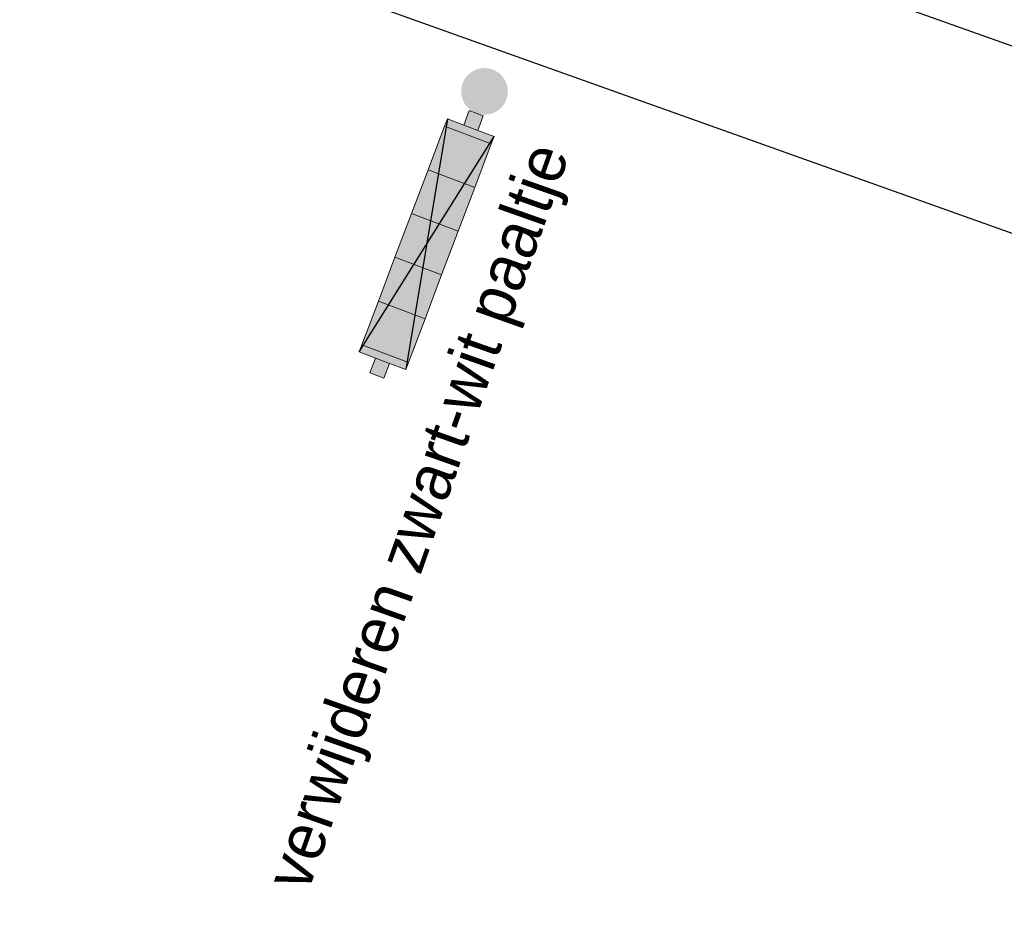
# Model space of a CAD drawing. Header units: metres. Extents: x 136326 to 138181, y 453212 to 454732.
# Tile 14 of 55: x 136538 to 136554, y 453746 to 453761. Entities that reach past the tile are written whole.
import ezdxf

# ---------------------------------------------------------------- set-up
doc = ezdxf.new("R2010")
doc.units = ezdxf.units.M
doc.layers.add('-DR-alg-bladkaders viewports', color=7, linetype='Continuous')
doc.layers.add('-DR-nw-inr-bebording-txt', color=2, linetype='Continuous')
doc.layers.add('mob_bebording', color=7, linetype='Continuous', lineweight=0)
doc.styles.add('eurostile', font='txt')

# ---------------------------------------------------------------- blocks, each defined once
blk = doc.blocks.new('bord_BB21')
at = {"layer": 'mob_bebording', "linetype": 'Continuous', "lineweight": 0}
for color, points in [(252, [(0.024, 0.85), (0.024, 0.9), (0, 0.9), (-0.024, 0.9), (-0.024, 0.85)]), (7, [(0.08, 0.85), (0.024, 0.85), (-0.024, 0.85), (-0.08, 0.85), (-0.08, 0.825), (0.08, 0.825)]), (254, [(-0.08, 0.675), (0.08, 0.675), (0.08, 0.825), (-0.08, 0.825)]), (7, [(-0.08, 0.525), (0.08, 0.525), (0.08, 0.675), (-0.08, 0.675)]), (254, [(-0.08, 0.375), (0.08, 0.375), (0.08, 0.525), (-0.08, 0.525)]), (7, [(-0.08, 0.225), (0.08, 0.225), (0.08, 0.375), (-0.08, 0.375)]), (254, [(-0.08, 0.075), (0.08, 0.075), (0.08, 0.225), (-0.08, 0.225)]), (7, [(-0.08, 0.05), (-0.024, 0.05), (0, 0.05), (0.024, 0.05), (0.08, 0.05), (0.08, 0.075), (-0.08, 0.075)]), (252, [(0, 0.05), (-0.024, 0.05), (-0.024, 0), (0, 0), (0.024, 0), (0.024, 0.05)])]:
    blk.add_hatch(color=color, dxfattribs=at).paths.add_polyline_path(points)
at = {"layer": 'mob_bebording', "color": 252, "linetype": 'Continuous', "lineweight": 0, "flags": 128}
for points in [[(0.024, 0.85), (0.024, 0.9), (0, 0.9), (-0.024, 0.9), (-0.024, 0.85)], [(0, 0.05), (-0.024, 0.05), (-0.024, 0), (0, 0), (0.024, 0), (0.024, 0.05)]]:
    blk.add_lwpolyline(points, close=True, dxfattribs=at)
at = {"layer": 'mob_bebording', "color": 7, "linetype": 'Continuous', "lineweight": 0, "flags": 128}
for points in [[(0.08, 0.85), (0.024, 0.85), (-0.024, 0.85), (-0.08, 0.85), (-0.08, 0.825), (0.08, 0.825)], [(-0.08, 0.525), (0.08, 0.525), (0.08, 0.675), (-0.08, 0.675)], [(-0.08, 0.225), (0.08, 0.225), (0.08, 0.375), (-0.08, 0.375)], [(-0.08, 0.05), (-0.024, 0.05), (0, 0.05), (0.024, 0.05), (0.08, 0.05), (0.08, 0.075), (-0.08, 0.075)]]:
    blk.add_lwpolyline(points, close=True, dxfattribs=at)
at = {"layer": 'mob_bebording', "color": 254, "linetype": 'Continuous', "lineweight": 0, "flags": 128}
for points in [[(-0.08, 0.675), (0.08, 0.675), (0.08, 0.825), (-0.08, 0.825)], [(-0.08, 0.375), (0.08, 0.375), (0.08, 0.525), (-0.08, 0.525)], [(-0.08, 0.075), (0.08, 0.075), (0.08, 0.225), (-0.08, 0.225)]]:
    blk.add_lwpolyline(points, close=True, dxfattribs=at)

msp = doc.modelspace()

# ---------------------------------------------------------------- hatches: boundary and pattern name
at = {"layer": 'mob_bebording', "linetype": 'Continuous', "lineweight": 0}
h = msp.add_hatch(color=251, dxfattribs=at)
edge = h.paths.add_edge_path(flags=0)
edge.add_arc((136545.163, 453759.805), 0.375, 0, 360)

# ---------------------------------------------------------------- linework, layer by layer
at = {"layer": '-DR-alg-bladkaders viewports'}
for points in [[(136549.063, 453965.661), (136483.625, 453782.541), (136636.366, 453727.96), (136701.804, 453911.079)], [(136568.476, 453755.227), (136503.031, 453572.087), (136454.356, 453589.481), (136519.802, 453772.621)]]:
    msp.add_lwpolyline(points, close=True, dxfattribs=at)
at = {"layer": 'mob_bebording', "color": 10, "lineweight": 30}
for p, q in [((136544.567, 453759.362), (136543.898, 453755.338)), ((136543.15, 453755.622), (136545.315, 453759.079))]:
    msp.add_line(p, q, dxfattribs=at)

# ---------------------------------------------------------------- block references
at = {"layer": 'mob_bebording', "color": 254, "linetype": 'Continuous', "lineweight": 0, "xscale": 4.999999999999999, "yscale": 4.999999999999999, "zscale": 4.999999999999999, "rotation": 159.2499131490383}
msp.add_blockref('bord_BB21', (136545.03, 453759.454), dxfattribs=at)

# ---------------------------------------------------------------- texts
at = {"layer": '-DR-nw-inr-bebording-txt', "style": 'eurostile'}
msp.add_text('verwijderen zwart-wit paaltje', height=0.75, rotation=70.5, dxfattribs=at).set_placement((136542.326, 453746.925))

doc.saveas('drawing.dxf')
